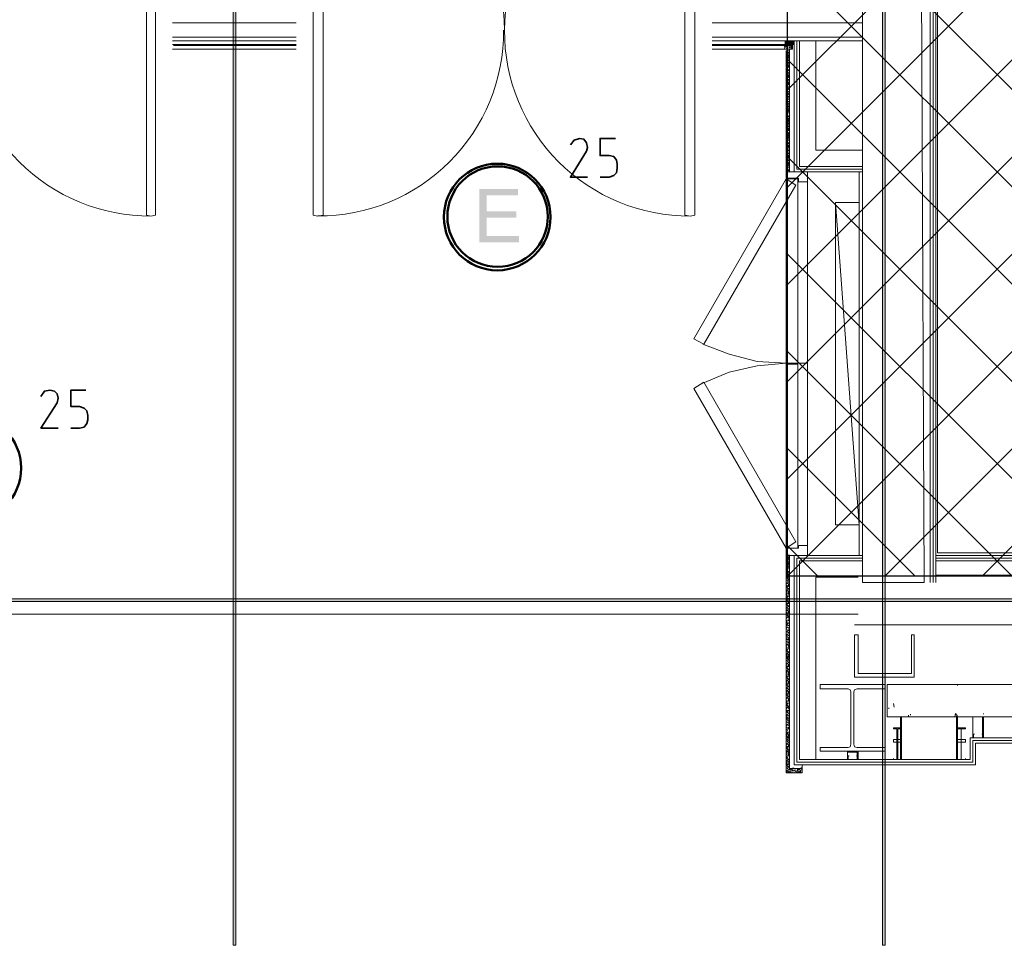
# Model space of a CAD drawing. Header units: millimetres. Extents: x 1.7 to 32.8, y 0.3 to 23.1.
# Tile 53 of 106: x 14.6 to 16.4, y 0.3 to 2. Entities that reach past the tile are written whole.
import ezdxf

# ---------------------------------------------------------------- set-up
doc = ezdxf.new("R2010")
doc.units = ezdxf.units.MM
doc.layers.add('PDF_Geometry', color=9, linetype='Continuous', true_color=0x808080)
doc.layers.add('PDF_Solid Fills', color=9, linetype='Continuous', true_color=0x808080)

msp = doc.modelspace()

# ---------------------------------------------------------------- hatches: boundary and pattern name
h = msp.add_hatch()
h.set_pattern_fill('ANSI37', color=256, scale=0.04)
h.paths.add_polyline_path([(19.9771, 0.96), (16.0468, 0.96), (16.0468, 4.0799), (19.9771, 4.0799)])
at = {"layer": 'PDF_Solid Fills', "transparency": 33554559}
for color, points in [(7, [(15.5489, 1.6749), (15.4772, 1.6749), (15.4772, 1.5766), (15.5506, 1.5766), (15.5506, 1.5883), (15.4906, 1.5883), (15.4906, 1.6216), (15.5456, 1.6216), (15.5456, 1.6333), (15.4906, 1.6333), (15.4906, 1.6633), (15.5489, 1.6633)]), (256, [(29.8551, 0.915), (29.8551, 0.9183), (2.9827, 0.9183), (2.9827, 0.9133), (29.8551, 0.9133)])]:
    msp.add_hatch(color=color, dxfattribs=at).paths.add_polyline_path(points)

# ---------------------------------------------------------------- linework, layer by layer
msp.add_lwpolyline([(19.9771, 0.96), (16.0468, 0.96), (16.0468, 4.0799), (19.9771, 4.0799)], close=True)
at = {"layer": 'PDF_Geometry', "lineweight": 5}
for points in [[(15.0273, 22.9176), (15.0273, 22.8592), (15.0222, 22.8592), (15.0222, 22.9176), (15.0222, 0.2783), (15.0273, 0.2783)], [(16.2272, 22.9176), (16.2272, 22.8592), (16.2222, 22.8592), (16.2222, 22.9176), (16.2222, 0.2783), (16.2272, 0.2783)], [(29.8551, 0.915), (29.8551, 0.9183), (2.9827, 0.9183), (2.9827, 0.9133), (29.8551, 0.9133)]]:
    msp.add_lwpolyline(points, close=True, dxfattribs=at)
at = {"layer": 'PDF_Geometry', "lineweight": 18}
for points in [[(16.3105, 0.9483), (16.3105, 3.8515), (17.3122, 3.8515), (17.3122, 4.0349), (19.9288, 4.0349)], [(16.3155, 0.9483), (16.3155, 3.8465), (17.3172, 3.8465), (17.3172, 4.0299), (19.9288, 4.0299)], [(16.3205, 0.9483), (16.3205, 3.8416), (17.3222, 3.8416), (17.3222, 4.0265), (19.9288, 4.0265)], [(19.9288, 4.0215), (17.3255, 4.0215), (17.3255, 3.8382), (16.3239, 3.8382), (16.3239, 1.0033), (19.9288, 1.0033), (19.9288, 2.8516), (19.0988, 2.8516), (19.0988, 2.8233), (19.0988, 2.4599), (19.0988, 2.0949), (19.0988, 1.7316), (19.0988, 1.3666), (19.0988, 1.0033)], [(16.3205, 0.9983), (19.9321, 0.9983), (19.9321, 2.8549), (19.1021, 2.8549), (19.1021, 3.0066), (19.9321, 3.0066), (19.9321, 3.1249), (19.9821, 3.1249), (19.9821, 0.6516), (16.3939, 0.6516), (16.3939, 0.6116), (16.0589, 0.6116), (16.0589, 0.9983), (16.1855, 0.9983)], [(16.1855, 0.9933), (16.0639, 0.9933), (16.0639, 0.6166), (16.3889, 0.6166), (16.3889, 0.6566), (19.9771, 0.6566), (19.9771, 3.1249)], [(16.1855, 0.9883), (16.0689, 0.9883), (16.0689, 0.6216), (16.3839, 0.6216), (16.3839, 0.6616), (19.9704, 0.6616), (19.9704, 3.1249)], [(16.3205, 0.9933), (19.9371, 0.9933), (19.9371, 2.8599), (19.1071, 2.8599), (19.1071, 3.0016), (19.9371, 3.0016), (19.9371, 3.1249)], [(14.8622, 1.9499), (14.8622, 2.3099), (14.8706, 2.3116), (14.8789, 2.3099), (14.8789, 1.9499)], [(15.1889, 1.9499), (15.1889, 2.3099), (15.1789, 2.3116), (15.1706, 2.3099), (15.1706, 1.9499)], [(15.8572, 1.9499), (15.8572, 2.3099), (15.8672, 2.3116), (15.8756, 2.3099), (15.8756, 1.9499)], [(14.8789, 1.9866), (14.8789, 1.6266), (14.8706, 1.6249), (14.8622, 1.6266), (14.8622, 1.9866)], [(15.1706, 1.9866), (15.1706, 1.6266), (15.1789, 1.6249), (15.1889, 1.6266), (15.1889, 1.9866)], [(15.8756, 1.9866), (15.8756, 1.6266), (15.8672, 1.6249), (15.8572, 1.6266), (15.8572, 1.9866)], [(14.9106, 1.9816), (15.1389, 1.9816)], [(16.1855, 1.9816), (15.9072, 1.9816)], [(14.9106, 1.9549), (15.1389, 1.9549)], [(14.9106, 1.9483), (15.1389, 1.9483)], [(16.1855, 1.9549), (15.9072, 1.9549)], [(16.1855, 1.9483), (15.9072, 1.9483)], [(16.0456, 1.9483), (16.0422, 1.9466), (16.0439, 1.9483), (16.0422, 1.9483)], [(16.0422, 1.9416), (16.0505, 1.9483), (16.0439, 1.9416), (16.0522, 1.9483), (16.0456, 1.9416), (16.0539, 1.9483), (16.0472, 1.9416), (16.0556, 1.9483), (16.0489, 1.9416), (16.0572, 1.9483), (16.0505, 1.9416), (16.0589, 1.9483), (16.0589, 1.7066), (16.1855, 1.7066)], [(16.0522, 1.9416), (16.0589, 1.9483)], [(16.0639, 1.9483), (16.0639, 1.7116), (16.1855, 1.7116)], [(16.0689, 1.9483), (16.0689, 1.7166), (16.1855, 1.7166)], [(16.0989, 1.9483), (16.0989, 1.7466), (16.1855, 1.7466)], [(15.1389, 1.9416), (14.9106, 1.9416)], [(14.9106, 1.9333), (15.1389, 1.9333), (14.9122, 1.9333)], [(15.1389, 1.9399), (14.9122, 1.9399)], [(15.9072, 1.9416), (16.0556, 1.9416), (16.0556, 1.9333), (15.9072, 1.9333), (16.0539, 1.9333), (16.0539, 1.9399), (15.9072, 1.9399)], [(16.0405, 1.9366), (16.0439, 1.9399)], [(16.0405, 1.9333), (16.0422, 1.9366)], [(16.0439, 1.9366), (16.0439, 1.9383), (16.0472, 1.9399)], [(16.0439, 1.9333), (16.0472, 1.9383)], [(16.0489, 1.9249), (16.0439, 1.9299)], [(16.0489, 1.9383), (16.0489, 1.9399), (16.0505, 1.9399)], [(16.0489, 1.9349), (16.0522, 1.9383)], [(16.0505, 1.9266), (16.0489, 1.9283)], [(16.0505, 1.9299), (16.0505, 1.9316)], [(16.0522, 1.9349), (16.0539, 1.9366)], [(16.0539, 1.9399), (16.0539, 1.9416)], [(16.0589, 1.9433), (16.0572, 1.9416), (16.0589, 1.9433), (16.0589, 1.9416)], [(16.0439, 1.9249), (16.0439, 1.9266)], [(16.0456, 1.9199), (16.0456, 1.9216), (16.0439, 1.9233)], [(16.0456, 1.9166), (16.0439, 1.9199)], [(16.0472, 1.9116), (16.0439, 1.9149)], [(16.0489, 1.9066), (16.0439, 1.9116)], [(16.0505, 1.9199), (16.0456, 1.9249)], [(16.0505, 1.9149), (16.0472, 1.9199)], [(16.0472, 1.9166), (16.0472, 1.9183)], [(16.0505, 1.9116), (16.0489, 1.9149)], [(16.0489, 1.9116), (16.0489, 1.9133)], [(16.0505, 1.9216), (16.0505, 1.9233)], [(16.0439, 1.9083), (16.0439, 1.9099)], [(16.0456, 1.9033), (16.0439, 1.9049)], [(16.0472, 1.8983), (16.0439, 1.9016)], [(16.0489, 1.8933), (16.0439, 1.8983)], [(16.0439, 1.8949), (16.0439, 1.8966)], [(16.0505, 1.9016), (16.0456, 1.9066)], [(16.0489, 1.8883), (16.0456, 1.8933)], [(16.0505, 1.8983), (16.0472, 1.9016)], [(16.0505, 1.9049), (16.0505, 1.9066), (16.0505, 1.9083), (16.0489, 1.9099)], [(16.0505, 1.8949), (16.0489, 1.8966)], [(16.0439, 1.8899), (16.0439, 1.8916)], [(16.0456, 1.8849), (16.0439, 1.8883)], [(16.0472, 1.8799), (16.0439, 1.8833)], [(16.0489, 1.8749), (16.0439, 1.8799)], [(16.0439, 1.8766), (16.0439, 1.8783)], [(16.0456, 1.8899), (16.0456, 1.8916)], [(16.0505, 1.8833), (16.0456, 1.8883)], [(16.0505, 1.8699), (16.0456, 1.8749)], [(16.0472, 1.8849), (16.0472, 1.8866)], [(16.0505, 1.8799), (16.0472, 1.8833)], [(16.0489, 1.8799), (16.0489, 1.8816)], [(16.0505, 1.8766), (16.0489, 1.8783)], [(16.0505, 1.8866), (16.0505, 1.8883), (16.0505, 1.8899), (16.0505, 1.8916)], [(16.0505, 1.8733), (16.0505, 1.8749)], [(16.0456, 1.8716), (16.0439, 1.8733)], [(16.0456, 1.8666), (16.0439, 1.8699)], [(16.0472, 1.8616), (16.0439, 1.8666)], [(16.0489, 1.8583), (16.0439, 1.8616)], [(16.0439, 1.8583), (16.0439, 1.8599)], [(16.0456, 1.8583), (16.0456, 1.8599)], [(16.0505, 1.8516), (16.0505, 1.8533), (16.0456, 1.8566)], [(16.0505, 1.8666), (16.0472, 1.8699)], [(16.0472, 1.8666), (16.0472, 1.8683)], [(16.0505, 1.8616), (16.0489, 1.8649)], [(16.0489, 1.8616), (16.0489, 1.8633)], [(16.0505, 1.8549), (16.0505, 1.8566), (16.0505, 1.8583), (16.0489, 1.8599)], [(16.0456, 1.8533), (16.0439, 1.8549)], [(16.0472, 1.8483), (16.0439, 1.8516)], [(16.0489, 1.8433), (16.0489, 1.8449), (16.0439, 1.8483)], [(16.0439, 1.8449), (16.0439, 1.8466)], [(16.0439, 1.8399), (16.0439, 1.8416)], [(16.0456, 1.8366), (16.0439, 1.8383)], [(16.0489, 1.8399), (16.0456, 1.8433)], [(16.0456, 1.8399), (16.0456, 1.8416)], [(16.0505, 1.8349), (16.0456, 1.8383)], [(16.0505, 1.8483), (16.0472, 1.8516)], [(16.0505, 1.8449), (16.0489, 1.8466)], [(16.0505, 1.8416), (16.0505, 1.8433)], [(16.0505, 1.8383), (16.0505, 1.8399)], [(16.0472, 1.8316), (16.0439, 1.8349)], [(16.0489, 1.8249), (16.0489, 1.8266), (16.0439, 1.8299)], [(16.0439, 1.8266), (16.0439, 1.8283)], [(16.0456, 1.8216), (16.0456, 1.8233), (16.0439, 1.8233)], [(16.0456, 1.8183), (16.0439, 1.8199)], [(16.0505, 1.8199), (16.0505, 1.8216), (16.0456, 1.8249)], [(16.0472, 1.8349), (16.0472, 1.8366)], [(16.0505, 1.8299), (16.0472, 1.8333)], [(16.0505, 1.8166), (16.0472, 1.8216)], [(16.0505, 1.8266), (16.0489, 1.8299)], [(16.0505, 1.8233), (16.0505, 1.8249)], [(16.0472, 1.8133), (16.0439, 1.8166)], [(16.0439, 1.8099), (16.0439, 1.8116), (16.0489, 1.8083)], [(16.0456, 1.8033), (16.0456, 1.8049), (16.0439, 1.8066)], [(16.0472, 1.7983), (16.0472, 1.7999), (16.0439, 1.8033)], [(16.0505, 1.8016), (16.0505, 1.8033), (16.0456, 1.8083)], [(16.0472, 1.8166), (16.0472, 1.8183)], [(16.0505, 1.7983), (16.0472, 1.8033)], [(16.0505, 1.8133), (16.0489, 1.8166)], [(16.0505, 1.8099), (16.0489, 1.8116)], [(16.0505, 1.8049), (16.0505, 1.8066)], [(16.0489, 1.7933), (16.0489, 1.7949), (16.0439, 1.7983)], [(16.0439, 1.7949), (16.0439, 1.7966)], [(16.0439, 1.7916), (16.0439, 1.7933)], [(16.0456, 1.7866), (16.0439, 1.7883)], [(16.0472, 1.7816), (16.0439, 1.7849)], [(16.0489, 1.7899), (16.0456, 1.7949)], [(16.0505, 1.7849), (16.0456, 1.7899)], [(16.0505, 1.7816), (16.0472, 1.7849)], [(16.0505, 1.7949), (16.0489, 1.7983)], [(16.0505, 1.7916), (16.0505, 1.7933)], [(16.0505, 1.7883), (16.0505, 1.7899)], [(16.0489, 1.7749), (16.0489, 1.7766), (16.0439, 1.7816)], [(16.0439, 1.7766), (16.0439, 1.7783)], [(16.0456, 1.7716), (16.0456, 1.7733), (16.0439, 1.7749)], [(16.0456, 1.7683), (16.0439, 1.7716)], [(16.0472, 1.7633), (16.0439, 1.7666)], [(16.0505, 1.7716), (16.0456, 1.7766)], [(16.0505, 1.7666), (16.0472, 1.7716)], [(16.0472, 1.7666), (16.0472, 1.7683)], [(16.0505, 1.7783), (16.0489, 1.7799)], [(16.0505, 1.7633), (16.0489, 1.7666)], [(16.0489, 1.7633), (16.0489, 1.7649)], [(16.0505, 1.7733), (16.0505, 1.7749)], [(16.0489, 1.7583), (16.0439, 1.7633)], [(16.0439, 1.7599), (16.0439, 1.7616)], [(16.0456, 1.7533), (16.0456, 1.7549), (16.0439, 1.7566)], [(16.0472, 1.7499), (16.0439, 1.7533)], [(16.0489, 1.7449), (16.0439, 1.7499)], [(16.0439, 1.7449), (16.0439, 1.7466)], [(16.0505, 1.7533), (16.0456, 1.7583)], [(16.0505, 1.7499), (16.0472, 1.7533)], [(16.0505, 1.7566), (16.0505, 1.7583), (16.0505, 1.7599), (16.0489, 1.7616)], [(16.0505, 1.7449), (16.0489, 1.7483)], [(16.0439, 1.7416), (16.0439, 1.7433)], [(16.0456, 1.7366), (16.0439, 1.7383)], [(16.0472, 1.7316), (16.0439, 1.7349)], [(16.0489, 1.7266), (16.0439, 1.7316)], [(16.0439, 1.7283), (16.0439, 1.7299)], [(16.0489, 1.7399), (16.0456, 1.7449)], [(16.0456, 1.7416), (16.0456, 1.7433)], [(16.0505, 1.7349), (16.0456, 1.7399)], [(16.0472, 1.7366), (16.0472, 1.7383)], [(16.0505, 1.7316), (16.0472, 1.7349)], [(16.0489, 1.7316), (16.0489, 1.7333)], [(16.0505, 1.7283), (16.0489, 1.7299)], [(16.0505, 1.7383), (16.0505, 1.7399), (16.0505, 1.7416), (16.0505, 1.7433)], [(16.0456, 1.7233), (16.0439, 1.7249)], [(16.0456, 1.7183), (16.0439, 1.7216)], [(16.0472, 1.7133), (16.0439, 1.7183)], [(16.0489, 1.7083), (16.0439, 1.7133)], [(16.0439, 1.7099), (16.0439, 1.7116)], [(16.0505, 1.7216), (16.0456, 1.7266)], [(16.0456, 1.7099), (16.0456, 1.7116)], [(16.0505, 1.7166), (16.0472, 1.7216)], [(16.0472, 1.7183), (16.0472, 1.7199)], [(16.0505, 1.7133), (16.0489, 1.7166)], [(16.0489, 1.7133), (16.0489, 1.7149)], [(16.0505, 1.7066), (16.0505, 1.7083), (16.0505, 1.7099), (16.0489, 1.7116)], [(16.0505, 1.7249), (16.0505, 1.7266)], [(16.0439, 1.7066), (16.0439, 1.7083)], [(16.0439, 1.7066), (16.0439, 1.6949), (16.0439, 1.7066)], [(16.0439, 1.6933), (16.0439, 0.9983), (16.0439, 1.0116)], [(16.0472, 1.7066), (16.0456, 1.7083)], [(16.1789, 0.9983), (16.1789, 1.7066)], [(16.0839, 1.0166), (16.0839, 1.6883)], [(16.1355, 1.6499), (16.1789, 1.055), (16.1355, 1.055), (16.1355, 1.6499), (16.1789, 1.6499), (16.1789, 1.055)], [(15.8905, 1.3883), (15.9389, 1.37), (15.9906, 1.3566), (16.0439, 1.3533), (15.9906, 1.3483), (15.9389, 1.3366), (15.8905, 1.3166)], [(16.0456, 0.995), (16.0439, 0.9966)], [(16.0472, 0.99), (16.0439, 0.9933)], [(16.0489, 0.9833), (16.0489, 0.985), (16.0439, 0.9883)], [(16.0439, 0.985), (16.0439, 0.9866)], [(16.0505, 0.9933), (16.0456, 0.9983)], [(16.0505, 0.9783), (16.0505, 0.98), (16.0456, 0.985)], [(16.0505, 0.9883), (16.0472, 0.9933)], [(16.0489, 0.9983), (16.0489, 1)], [(16.0505, 0.985), (16.0489, 0.9883)], [(16.0505, 0.9966), (16.0505, 0.9983)], [(16.0505, 0.9816), (16.0505, 0.9833)], [(16.3205, 0.9883), (19.9421, 0.9883)], [(16.0456, 0.98), (16.0456, 0.9816), (16.0439, 0.9816)], [(16.0456, 0.9766), (16.0439, 0.9783)], [(16.0472, 0.9716), (16.0439, 0.975)], [(16.0489, 0.9666), (16.0439, 0.9716)], [(16.0439, 0.9683), (16.0439, 0.97)], [(16.0456, 0.9616), (16.0456, 0.9633), (16.0439, 0.965)], [(16.0505, 0.9616), (16.0456, 0.9666)], [(16.0505, 0.975), (16.0472, 0.98)], [(16.0472, 0.975), (16.0472, 0.9766)], [(16.0505, 0.9716), (16.0489, 0.975)], [(16.0505, 0.9683), (16.0489, 0.97)], [(16.0505, 0.965), (16.0505, 0.9666)], [(16.0472, 0.9566), (16.0472, 0.9583), (16.0439, 0.9616)], [(16.0489, 0.9516), (16.0489, 0.9533), (16.0439, 0.9583)], [(16.0439, 0.9533), (16.0439, 0.955)], [(16.0439, 0.95), (16.0439, 0.9516)], [(16.0456, 0.945), (16.0439, 0.9466)], [(16.0489, 0.9483), (16.0456, 0.9533)], [(16.0505, 0.9433), (16.0456, 0.9483)], [(16.0505, 0.9566), (16.0472, 0.9616)], [(16.0505, 0.9533), (16.0489, 0.9566)], [(16.0505, 0.9466), (16.0505, 0.9483), (16.0505, 0.95), (16.0505, 0.9516)], [(16.0989, 0.6216), (16.0989, 0.9583), (16.1772, 0.9583)], [(16.1772, 0.96), (16.2755, 0.96), (24.6319, 0.96)], [(16.3205, 0.9616), (19.9571, 0.9616)], [(16.0472, 0.94), (16.0439, 0.9433)], [(16.0489, 0.935), (16.0439, 0.94)], [(16.0439, 0.935), (16.0439, 0.9366)], [(16.0456, 0.93), (16.0456, 0.9316), (16.0439, 0.9333)], [(16.0456, 0.9266), (16.0439, 0.93)], [(16.0505, 0.93), (16.0456, 0.935)], [(16.0505, 0.94), (16.0472, 0.9433)], [(16.0505, 0.925), (16.0472, 0.93)], [(16.0472, 0.9266), (16.0472, 0.9283)], [(16.0489, 0.94), (16.0489, 0.9416)], [(16.0505, 0.9366), (16.0489, 0.9383)], [(16.0505, 0.9333), (16.0505, 0.935)], [(16.0472, 0.9216), (16.0439, 0.9266)], [(16.0489, 0.9166), (16.0439, 0.9216)], [(16.0439, 0.9183), (16.0439, 0.92)], [(16.0456, 0.9133), (16.0439, 0.915)], [(16.0472, 0.9083), (16.0439, 0.9116)], [(16.0456, 0.9183), (16.0456, 0.92)], [(16.0505, 0.9116), (16.0456, 0.9166)], [(16.0505, 0.9083), (16.0472, 0.9116)], [(16.0505, 0.9216), (16.0489, 0.925)], [(16.0489, 0.9216), (16.0489, 0.9233)], [(16.0505, 0.915), (16.0505, 0.9166), (16.0505, 0.9183), (16.0489, 0.92)], [(16.0489, 0.9033), (16.0439, 0.9083)], [(16.0439, 0.905), (16.0439, 0.9066)], [(16.0439, 0.9), (16.0439, 0.9016)], [(16.0456, 0.895), (16.0439, 0.8983)], [(16.0472, 0.89), (16.0439, 0.8933)], [(16.0489, 0.8983), (16.0456, 0.9033)], [(16.0456, 0.9), (16.0456, 0.9016)], [(16.0505, 0.8933), (16.0456, 0.8983)], [(16.0472, 0.895), (16.0472, 0.8966)], [(16.0505, 0.89), (16.0472, 0.8933)], [(16.0505, 0.905), (16.0489, 0.9066)], [(16.0489, 0.89), (16.0489, 0.8916)], [(16.0505, 0.8966), (16.0505, 0.8983), (16.0505, 0.9), (16.0505, 0.9016)], [(13.874, 0.89), (16.1772, 0.89)], [(16.0489, 0.885), (16.0439, 0.89)], [(16.0439, 0.8866), (16.0439, 0.8883)], [(16.0456, 0.8816), (16.0439, 0.8833)], [(16.0456, 0.8766), (16.0439, 0.88)], [(16.0472, 0.8716), (16.0439, 0.8766)], [(16.0505, 0.88), (16.0505, 0.8816), (16.0456, 0.885)], [(16.0505, 0.8766), (16.0472, 0.88)], [(16.0472, 0.8766), (16.0472, 0.8783)], [(16.0505, 0.8866), (16.0489, 0.8883)], [(16.0505, 0.8716), (16.0489, 0.875)], [(16.0489, 0.8716), (16.0489, 0.8733)], [(16.0505, 0.8833), (16.0505, 0.885)], [(16.0489, 0.8683), (16.0439, 0.8716)], [(16.0439, 0.8683), (16.0439, 0.87)], [(16.0456, 0.8633), (16.0439, 0.865)], [(16.0472, 0.8583), (16.0472, 0.86), (16.0439, 0.8616)], [(16.0489, 0.8533), (16.0489, 0.855), (16.0439, 0.8583)], [(16.0439, 0.855), (16.0439, 0.8566)], [(16.0456, 0.8683), (16.0456, 0.87)], [(16.0505, 0.8616), (16.0505, 0.8633), (16.0456, 0.8666)], [(16.0505, 0.8583), (16.0472, 0.8616)], [(16.0505, 0.8683), (16.0489, 0.87)], [(16.0505, 0.855), (16.0489, 0.8566)], [(16.0505, 0.865), (16.0505, 0.8666)], [(24.6319, 0.87), (16.1705, 0.87)], [(16.0439, 0.85), (16.0439, 0.8516)], [(16.0456, 0.8466), (16.0439, 0.8483)], [(16.0472, 0.8416), (16.0439, 0.845)], [(16.0489, 0.835), (16.0489, 0.8366), (16.0439, 0.84)], [(16.0439, 0.8366), (16.0439, 0.8383)], [(16.0489, 0.85), (16.0456, 0.8533)], [(16.0456, 0.85), (16.0456, 0.8516)], [(16.0505, 0.845), (16.0456, 0.8483)], [(16.0505, 0.84), (16.0472, 0.845)], [(16.0505, 0.8366), (16.0489, 0.84)], [(16.0505, 0.8516), (16.0505, 0.8533)], [(16.0505, 0.8483), (16.0505, 0.85)], [(16.0456, 0.8316), (16.0456, 0.8333), (16.0439, 0.8333)], [(16.0456, 0.8283), (16.0439, 0.83)], [(16.0472, 0.8233), (16.0439, 0.8266)], [(16.0489, 0.8183), (16.0439, 0.8233)], [(16.0439, 0.82), (16.0439, 0.8216)], [(16.0505, 0.83), (16.0505, 0.8316), (16.0456, 0.835)], [(16.0505, 0.8266), (16.0472, 0.8316)], [(16.0472, 0.8266), (16.0472, 0.8283)], [(16.0505, 0.8233), (16.0489, 0.8266)], [(16.0505, 0.82), (16.0489, 0.8216)], [(16.0505, 0.8333), (16.0505, 0.835)], [(16.0456, 0.8133), (16.0456, 0.815), (16.0439, 0.8166)], [(16.0472, 0.8083), (16.0472, 0.81), (16.0439, 0.8133)], [(16.0489, 0.8033), (16.0489, 0.805), (16.0439, 0.81)], [(16.0439, 0.805), (16.0439, 0.8066)], [(16.0439, 0.8016), (16.0439, 0.8033)], [(16.0505, 0.8116), (16.0505, 0.8133), (16.0456, 0.8183)], [(16.0489, 0.8), (16.0456, 0.805)], [(16.0505, 0.8083), (16.0472, 0.8133)], [(16.0505, 0.805), (16.0489, 0.8083)], [(16.0505, 0.8166), (16.0505, 0.8183)], [(16.0505, 0.8016), (16.0505, 0.8033)], [(16.0456, 0.7966), (16.0439, 0.7983)], [(16.0472, 0.7916), (16.0439, 0.795)], [(16.0489, 0.7866), (16.0439, 0.7916)], [(16.0439, 0.7866), (16.0439, 0.7883)], [(16.0456, 0.7816), (16.0456, 0.7833), (16.0439, 0.785)], [(16.0505, 0.795), (16.0456, 0.8)], [(16.0505, 0.7816), (16.0456, 0.7866)], [(16.0505, 0.7916), (16.0472, 0.795)], [(16.0505, 0.7883), (16.0489, 0.79)], [(16.0505, 0.7983), (16.0505, 0.8)], [(16.0505, 0.7833), (16.0505, 0.785)], [(16.0456, 0.7783), (16.0439, 0.7816)], [(16.0472, 0.7733), (16.0439, 0.7766)], [(16.0489, 0.7683), (16.0439, 0.7733)], [(16.0439, 0.77), (16.0439, 0.7716)], [(16.0456, 0.765), (16.0439, 0.7666)], [(16.0505, 0.7633), (16.0456, 0.7683)], [(16.0505, 0.7766), (16.0472, 0.7816)], [(16.0472, 0.7766), (16.0472, 0.7783)], [(16.0505, 0.7733), (16.0489, 0.7766)], [(16.0489, 0.7733), (16.0489, 0.775)], [(16.0505, 0.7666), (16.0505, 0.7683), (16.0505, 0.77), (16.0489, 0.7716)], [(16.0472, 0.76), (16.0439, 0.7633)], [(16.0489, 0.755), (16.0439, 0.76)], [(16.0439, 0.755), (16.0439, 0.7566)], [(16.0439, 0.7516), (16.0439, 0.7533)], [(16.0456, 0.7466), (16.0439, 0.7483)], [(16.0489, 0.75), (16.0456, 0.755)], [(16.0456, 0.7516), (16.0456, 0.7533)], [(16.0505, 0.745), (16.0456, 0.75)], [(16.0505, 0.76), (16.0472, 0.7633)], [(16.0472, 0.7466), (16.0472, 0.7483)], [(16.0505, 0.755), (16.0489, 0.7583)], [(16.0505, 0.7483), (16.0505, 0.75), (16.0505, 0.7516), (16.0505, 0.7533)], [(17.4222, 0.7), (16.2305, 0.7), (16.2305, 0.76), (17.4222, 0.76)], [(16.3605, 0.7583), (16.3605, 0.76)], [(16.0472, 0.7416), (16.0439, 0.745)], [(16.0489, 0.7366), (16.0439, 0.7416)], [(16.0439, 0.7383), (16.0439, 0.74)], [(16.0456, 0.7333), (16.0439, 0.735)], [(16.0456, 0.7283), (16.0439, 0.7316)], [(16.0472, 0.7233), (16.0439, 0.7283)], [(16.0505, 0.7316), (16.0456, 0.7366)], [(16.0505, 0.7416), (16.0472, 0.745)], [(16.0505, 0.7283), (16.0472, 0.7316)], [(16.0472, 0.7283), (16.0472, 0.73)], [(16.0489, 0.7416), (16.0489, 0.7433)], [(16.0505, 0.7383), (16.0489, 0.74)], [(16.0505, 0.735), (16.0505, 0.7366)], [(16.0489, 0.7183), (16.0439, 0.7233)], [(16.0439, 0.72), (16.0439, 0.7216)], [(16.0456, 0.715), (16.0439, 0.7166)], [(16.0472, 0.71), (16.0439, 0.7133)], [(16.0489, 0.705), (16.0489, 0.7066), (16.0439, 0.71)], [(16.0456, 0.72), (16.0456, 0.7216)], [(16.0505, 0.7133), (16.0505, 0.715), (16.0456, 0.7183)], [(16.0505, 0.71), (16.0472, 0.7133)], [(16.0505, 0.7233), (16.0489, 0.7266)], [(16.0489, 0.7233), (16.0489, 0.725)], [(16.0505, 0.7166), (16.0505, 0.7183), (16.0505, 0.72), (16.0489, 0.7216)], [(16.2339, 0.715), (16.2339, 0.7166)], [(16.2439, 0.7183), (16.2422, 0.725)], [(16.0439, 0.7066), (16.0439, 0.7083)], [(16.0439, 0.7016), (16.0439, 0.7033)], [(16.0456, 0.6966), (16.0439, 0.7)], [(16.0472, 0.6933), (16.0439, 0.6966)], [(16.0489, 0.6866), (16.0489, 0.6883), (16.0439, 0.6916)], [(16.0489, 0.7016), (16.0456, 0.705)], [(16.0456, 0.7016), (16.0456, 0.7033)], [(16.0505, 0.6966), (16.0456, 0.7)], [(16.0472, 0.6966), (16.0472, 0.6983)], [(16.0505, 0.6916), (16.0472, 0.695)], [(16.0505, 0.7066), (16.0489, 0.7083)], [(16.0505, 0.6883), (16.0489, 0.6916)], [(16.0505, 0.7033), (16.0505, 0.705)], [(16.0505, 0.7), (16.0505, 0.7016)], [(16.2705, 0.7016), (16.2705, 0.7033)], [(16.2739, 0.7033), (16.2739, 0.705)], [(16.4089, 0.705), (16.4089, 0.7066)], [(16.0439, 0.6883), (16.0439, 0.69)], [(16.0456, 0.6833), (16.0456, 0.685), (16.0439, 0.685)], [(16.0456, 0.68), (16.0439, 0.6816)], [(16.0472, 0.675), (16.0439, 0.6783)], [(16.0439, 0.6716), (16.0439, 0.6733), (16.0489, 0.67)], [(16.0505, 0.6816), (16.0505, 0.6833), (16.0456, 0.6866)], [(16.0505, 0.6783), (16.0472, 0.6816)], [(16.0472, 0.6783), (16.0472, 0.68)], [(16.0505, 0.675), (16.0489, 0.6783)], [(16.0505, 0.6716), (16.0489, 0.6733)], [(16.0505, 0.685), (16.0505, 0.6866)], [(16.0456, 0.665), (16.0456, 0.6666), (16.0439, 0.6683)], [(16.0472, 0.66), (16.0472, 0.6616), (16.0439, 0.665)], [(16.0489, 0.655), (16.0489, 0.6566), (16.0439, 0.66)], [(16.0439, 0.6566), (16.0439, 0.6583)], [(16.0439, 0.6533), (16.0439, 0.655)], [(16.0505, 0.6633), (16.0505, 0.665), (16.0456, 0.67)], [(16.0489, 0.6516), (16.0456, 0.6566)], [(16.0505, 0.66), (16.0472, 0.665)], [(16.0505, 0.6566), (16.0489, 0.66)], [(16.0505, 0.6666), (16.0505, 0.6683)], [(16.0505, 0.6533), (16.0505, 0.655)], [(16.2489, 0.6583), (16.2439, 0.6583), (16.2422, 0.6583), (16.2422, 0.6533), (16.2489, 0.6533)], [(16.2505, 0.6533), (16.2572, 0.6533), (16.2572, 0.6583), (16.2555, 0.6583), (16.2505, 0.6583)], [(16.3905, 0.6616), (16.3905, 0.6633)], [(16.4072, 0.6683), (16.4072, 0.67)], [(16.0456, 0.6483), (16.0439, 0.65)], [(16.0472, 0.6433), (16.0439, 0.6466)], [(16.0489, 0.6366), (16.0489, 0.6383), (16.0439, 0.6433)], [(16.0439, 0.6383), (16.0439, 0.64)], [(16.0505, 0.6466), (16.0456, 0.6516)], [(16.0505, 0.6333), (16.0456, 0.6383)], [(16.0505, 0.6433), (16.0472, 0.6466)], [(16.0505, 0.6383), (16.0489, 0.6416)], [(16.0505, 0.65), (16.0505, 0.6516)], [(16.0456, 0.6333), (16.0456, 0.635), (16.0439, 0.6366)], [(16.0456, 0.63), (16.0439, 0.6316)], [(16.0472, 0.625), (16.0439, 0.6283)], [(16.0489, 0.62), (16.0439, 0.625)], [(16.0439, 0.6216), (16.0439, 0.6233)], [(16.0505, 0.615), (16.0456, 0.62)], [(16.0505, 0.6283), (16.0472, 0.6333)], [(16.0472, 0.6283), (16.0472, 0.63)], [(16.0505, 0.625), (16.0489, 0.6283)], [(16.0505, 0.6183), (16.0505, 0.62), (16.0505, 0.6216), (16.0489, 0.6233)], [(16.0505, 0.635), (16.0505, 0.6366)], [(16.1589, 0.6216), (16.1589, 0.6233)], [(16.1755, 0.6283), (16.1755, 0.63)], [(16.2422, 0.6216), (16.2422, 0.6233)], [(16.2572, 0.6216), (16.2572, 0.6233)], [(16.3605, 0.6216), (16.3605, 0.6233)], [(16.3755, 0.6216), (16.3755, 0.6233)], [(16.0456, 0.615), (16.0456, 0.6166), (16.0439, 0.6183)], [(16.0472, 0.6116), (16.0439, 0.615)], [(16.0489, 0.6066), (16.0439, 0.6116)], [(16.0439, 0.6066), (16.0439, 0.6083)], [(16.0439, 0.6033), (16.0439, 0.605)], [(16.0489, 0.6016), (16.0456, 0.6066)], [(16.0505, 0.5966), (16.0456, 0.6016)], [(16.0505, 0.61), (16.0472, 0.615)], [(16.0505, 0.6066), (16.0489, 0.61)], [(16.0539, 0.6), (16.0505, 0.605)], [(16.0505, 0.6016), (16.0505, 0.6033)], [(16.0589, 0.6), (16.0539, 0.6033)], [(16.0556, 0.6), (16.0556, 0.6016)], [(16.0572, 0.605), (16.0572, 0.6066)], [(16.0589, 0.6033), (16.0589, 0.605)], [(16.0639, 0.5983), (16.0589, 0.6016)], [(16.0622, 0.6033), (16.0605, 0.605)], [(16.0672, 0.6016), (16.0639, 0.605)], [(16.0689, 0.5966), (16.0639, 0.6016)], [(16.0722, 0.6), (16.0672, 0.605)], [(16.0722, 0.605), (16.0722, 0.6066)], [(16.0739, 0.6033), (16.0722, 0.6033)], [(16.0739, 0.605), (16.0739, 0.6116)], [(16.0456, 0.5983), (16.0439, 0.6)], [(16.0472, 0.5983), (16.0472, 0.6)], [(16.0539, 0.5966), (16.0505, 0.6)], [(16.0572, 0.5966), (16.0556, 0.5983)], [(16.0605, 0.5966), (16.0605, 0.5983)], [(16.0656, 0.5966), (16.0656, 0.5983)], [(16.0722, 0.5966), (16.0689, 0.6)]]:
    msp.add_lwpolyline(points, dxfattribs=at)
for points in [[(16.2905, 2.8766), (16.2989, 0.9483), (16.1855, 0.9483), (16.1855, 3.0882), (16.2822, 3.0882), (16.2822, 2.9766)], [(16.0472, 1.9483), (16.0422, 1.9449)], [(16.0489, 1.9483), (16.0422, 1.9433)], [(16.0589, 1.9416), (16.0589, 1.9483), (16.0422, 1.9483), (16.0422, 1.9416)], [(16.0589, 1.9466), (16.0539, 1.9416)], [(16.0505, 1.7066), (16.0505, 1.9299), (16.0439, 1.9299), (16.0439, 1.7066)], [(16.0589, 1.9449), (16.0556, 1.9416)], [(16.0622, 1.6816), (16.0439, 1.6933), (15.8739, 1.3983), (15.8922, 1.3883)], [(16.0439, 1.7066), (16.0839, 1.7066), (16.0839, 1.6883), (16.0672, 1.6883), (16.0672, 1.6949), (16.0439, 1.6949)], [(16.0656, 1.3533), (16.0656, 1.6933), (16.0439, 1.6933), (16.0439, 1.3533)], [(16.0439, 1.3533), (16.0839, 1.3533)], [(16.0656, 1.0116), (16.0656, 1.3516), (16.0439, 1.3516), (16.0439, 1.0116)], [(16.0622, 1.0233), (16.0439, 1.0116), (15.8739, 1.3066), (15.8922, 1.3183)], [(16.0439, 0.9983), (16.0839, 0.9983), (16.0839, 1.0166), (16.0672, 1.0166), (16.0672, 1.0116), (16.0439, 1.0116)], [(16.0505, 0.9983), (16.0439, 0.9983), (16.0439, 0.5966), (16.0739, 0.5966), (16.0739, 0.605), (16.0505, 0.605)], [(16.1705, 0.7733), (16.1705, 0.8516), (16.1772, 0.8516), (16.1772, 0.78), (16.2755, 0.78), (16.2755, 0.8516), (16.2805, 0.8516), (16.2805, 0.7733)], [(16.1589, 0.7516), (16.1622, 0.75), (16.1639, 0.7466), (16.1639, 0.65), (16.1622, 0.645), (16.1589, 0.6433), (16.1072, 0.6433), (16.1072, 0.6366), (16.2272, 0.6366), (16.2272, 0.6433), (16.1755, 0.6433), (16.1705, 0.645), (16.1689, 0.65), (16.1689, 0.7466), (16.1705, 0.75), (16.1755, 0.7516), (16.2272, 0.7516), (16.2272, 0.76), (16.1072, 0.76), (16.1072, 0.7516)], [(16.2555, 0.6216), (16.2572, 0.6216), (16.2572, 0.7), (16.2372, 0.7), (16.2555, 0.7)], [(16.3589, 0.6216), (16.3605, 0.6216), (16.3605, 0.7), (16.3405, 0.7), (16.3589, 0.7)], [(16.3572, 0.7066), (16.3555, 0.7), (16.3605, 0.7016)], [(16.4089, 0.6616), (16.4089, 0.7), (16.3889, 0.7), (16.3889, 0.6616), (16.3839, 0.6616), (16.3889, 0.6616), (16.3889, 0.7), (16.4072, 0.7), (16.4072, 0.6616), (16.4139, 0.6616)], [(16.2422, 0.68), (16.2422, 0.6783), (16.2489, 0.6783), (16.2489, 0.6216), (16.2422, 0.6216), (16.2572, 0.6216), (16.2505, 0.6216), (16.2505, 0.6783), (16.2572, 0.6783), (16.2572, 0.68)], [(16.3605, 0.6783), (16.3755, 0.6783), (16.3755, 0.68), (16.3605, 0.68)], [(16.3672, 0.6783), (16.3672, 0.6216)], [(16.3605, 0.6583), (16.3605, 0.6533), (16.3755, 0.6533), (16.3755, 0.6583), (16.3739, 0.6583), (16.3672, 0.6583), (16.3622, 0.6583)], [(16.3922, 0.6683), (16.3905, 0.6683), (16.3905, 0.6616), (16.4072, 0.6616), (16.4072, 0.6683), (16.4055, 0.6683), (16.4072, 0.6683), (16.4072, 0.6666), (16.4072, 0.6616), (16.3889, 0.6616), (16.3889, 0.6666), (16.3905, 0.6683)], [(16.1772, 0.6216), (16.1772, 0.6366), (16.1572, 0.6366), (16.1572, 0.6216), (16.1522, 0.6216), (16.1572, 0.6216), (16.1572, 0.635), (16.1755, 0.635), (16.1755, 0.6216), (16.1822, 0.6216)], [(16.1605, 0.6283), (16.1589, 0.6283), (16.1589, 0.6216), (16.1755, 0.6216), (16.1755, 0.6283), (16.1739, 0.6283), (16.1755, 0.6283), (16.1755, 0.6266), (16.1755, 0.6233), (16.1755, 0.6216), (16.1589, 0.6216), (16.1572, 0.6233), (16.1572, 0.6266), (16.1589, 0.6283)], [(16.3755, 0.6216), (16.3605, 0.6216)]]:
    msp.add_lwpolyline(points, close=True, dxfattribs=at)
for points in [[(15.8672, 2.3116, 0.417436), (15.5239, 1.9683, 0.414065), (15.1789, 2.3116)], [(14.1839, 1.6249, 0.417497), (14.5273, 1.9683, 0.417457), (14.8706, 1.6249)]]:
    msp.add_lwpolyline(points, format="xyb", dxfattribs=at)
at = {"layer": 'PDF_Geometry', "color": 7, "lineweight": 35}
for points in [[(15.6772, 1.6966), (15.6456, 1.6966), (15.6756, 1.7449), (15.6772, 1.7516), (15.6756, 1.7599), (15.6705, 1.7666), (15.6622, 1.7683), (15.6522, 1.7649), (15.6456, 1.7566)], [(15.7005, 1.6966), (15.7172, 1.6966), (15.7256, 1.6999), (15.7306, 1.7049), (15.7322, 1.7133), (15.7322, 1.7216), (15.7306, 1.7283), (15.7256, 1.7349), (15.7172, 1.7366), (15.7005, 1.7366), (15.7005, 1.7683), (15.7289, 1.7683)], [(14.6989, 1.2333), (14.6673, 1.2333), (14.6973, 1.28), (14.6989, 1.2883), (14.6973, 1.2966), (14.6923, 1.3016), (14.6839, 1.3033), (14.6739, 1.3016), (14.6673, 1.2916)], [(14.7223, 1.2333), (14.7389, 1.2333), (14.7472, 1.235), (14.7523, 1.2416), (14.7539, 1.2483), (14.7539, 1.2566), (14.7523, 1.265), (14.7472, 1.27), (14.7389, 1.2733), (14.7223, 1.2733), (14.7223, 1.3033), (14.7506, 1.3033)]]:
    msp.add_lwpolyline(points, dxfattribs=at)
at = {"layer": 'PDF_Geometry', "color": 4, "lineweight": 50}
for centre, radius in [((15.5104, 1.6231), 0.0985), ((15.5111, 1.6238), 0.0928), ((14.5325, 1.1595), 0.0982)]:
    msp.add_circle(centre, radius, dxfattribs=at)
at = {"layer": 'PDF_Geometry', "lineweight": 18}
for centre, radius, start, end in [((15.1808, 1.9664), 0.3414, 269.6798, 0.3218), ((15.8653, 1.9664), 0.3415, 179.6845, 270.3141)]:
    msp.add_arc(centre, radius, start, end, dxfattribs=at)
at = {"layer": 'PDF_Solid Fills', "lineweight": 5, "transparency": 33554559}
for points in [[(15.0222, 0.2783), (15.0273, 0.2783), (15.0222, 22.9176), (15.0273, 22.9176)], [(16.2222, 0.2783), (16.2272, 0.2783), (16.2222, 22.9176), (16.2272, 22.9176)]]:
    msp.add_solid(points, dxfattribs=at)

doc.saveas('drawing.dxf')
